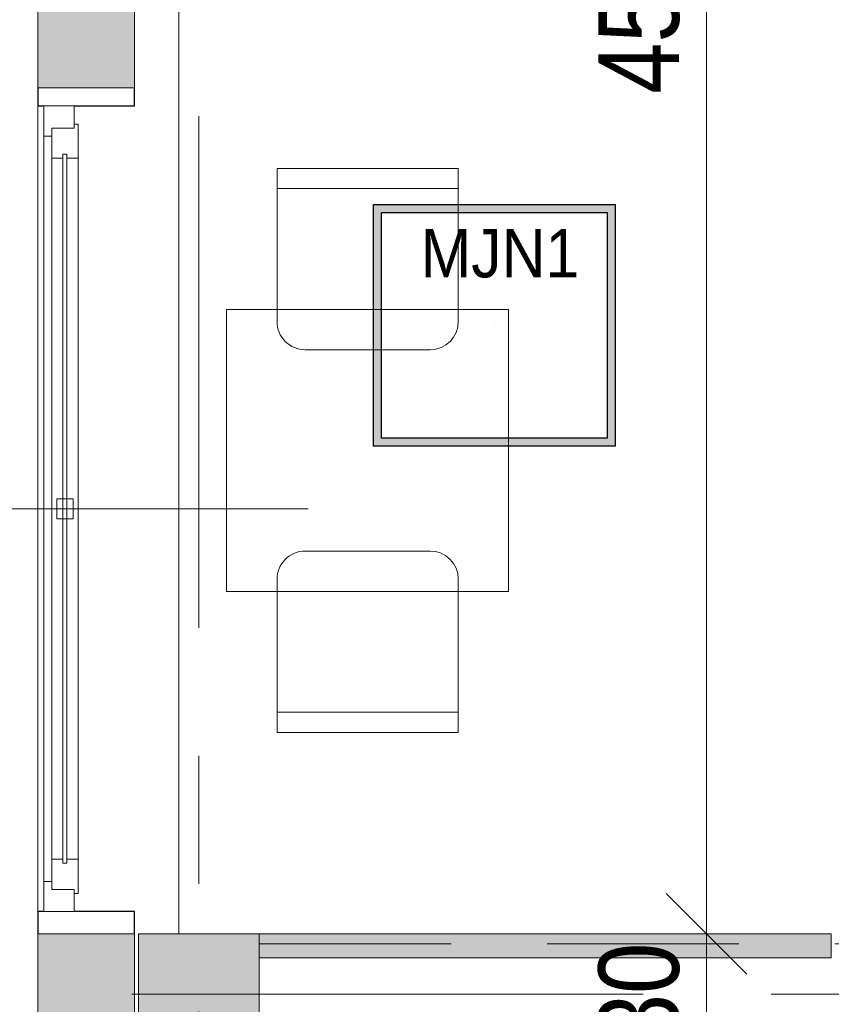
# Model space of a CAD drawing. Header units: centimetres. Extents: x -1631 to 21770, y -8842 to 3590.
# Tile 9 of 142: x -1257 to -1056, y 886 to 1130. Entities that reach past the tile are written whole.
import ezdxf

# ---------------------------------------------------------------- set-up
doc = ezdxf.new("R2010")
doc.units = ezdxf.units.CM
doc.linetypes.add('Oś', pattern=[222.25, 127, -31.75, 31.75, -31.75])
doc.linetypes.add('Ukryte', pattern=[71.438, 47.625, -23.813])
for name, color, linetype, lineweight in [('A-ANNO-DIMS', 211, 'Continuous', 13), ('A-ANNO-DIMS-100', 211, 'Continuous', 13), ('A-DETL-HDLN', 90, 'Ukryte', 9), ('A-GLAZ', 151, 'Continuous', 13), ('A-GLAZ-IDEN', 152, 'Continuous', 13), ('A-WALL', 113, 'Continuous', 13), ('A-WALL-PATT', 111, 'Continuous', 13), ('I-FURN', 30, 'Continuous', 9), ('S-COLS', 52, 'Continuous', 13), ('S-GRID', 1, 'Continuous', 13)]:
    doc.layers.add(name, color=color, linetype=linetype, lineweight=lineweight)
doc.layers.add('E_oprawy', color=12, linetype='Continuous')
doc.styles.add('Arial', font='arial.ttf', dxfattribs={"width": 0.9, "height": 18})
doc.styles.add('Arial Narrow_5', font='ARIALN.TTF', dxfattribs={"height": 20})
doc.styles.add('Arial_13', font='arial.ttf', dxfattribs={"height": 0.2})
doc.dimstyles.new('Diagonal_1_100__0__wewnętrzne', dxfattribs={"dimscale": 30.48, "dimtxt": 20.468619, "dimasz": 0.656168, "dimexe": 0.164042, "dimexo": 0.0625, "dimgap": 0.032808, "dimtad": 1, "dimdec": 0, "dimdsep": 46, "dimtxsty": 'Arial Narrow_5', "dimblk1": 'OBLIQUE', "dimblk2": 'OBLIQUE', "dimsah": 1, "dimcen": 0.09, "dimazin": 0, "dimtfac": 1, "dimtdec": 4, "dimtix": 1, "dimtmove": 0, "dimatfit": 3, "dimfxl": 0, "dimtvp": 1, "dimtolj": 1, "dimtzin": 0, "dimarcsym": 0})

# ---------------------------------------------------------------- blocks, each defined once
blk = doc.blocks.new('M_Concrete-Square-Column - 300 x 300mm-1795931-6_piętro IV __13_80 m_ - stan projektowany')
at = {"layer": 'S-COLS', "lineweight": 9}
blk.add_hatch(color=254, dxfattribs=at).paths.add_polyline_path([(15, -15), (15, 15), (-15, 15), (-15, -15)], flags=0)
for p, q in [((15, 15), (-15, 15)), ((-15, 15), (-15, -15)), ((15, -15), (15, 15)), ((-15, -15), (15, -15))]:
    blk.add_line(p, q, dxfattribs=at)
blk = doc.blocks.new('Blat - Blat-1285996-6_piętro IV __13_80 m_ - stan projektowany')
at = {"layer": 'I-FURN'}
for p, q in [((0, 0), (70, 0)), ((0, -70), (0, 0)), ((70, 0), (70, -70)), ((70, -70), (0, -70))]:
    blk.add_line(p, q, dxfattribs=at)
blk = doc.blocks.new('krzesło - krzesło-1270919-6_piętro IV __13_80 m_ - stan projektowany')
at = {"layer": 'I-FURN'}
for p, q in [((-15.5, 22.5), (15.5, 22.5)), ((-22.5, -22.5), (-22.5, 15.5)), ((22.5, 15.5), (22.5, -22.5)), ((22.5, -17.5), (-22.5, -17.5)), ((22.5, -22.5), (-22.5, -22.5))]:
    blk.add_line(p, q, dxfattribs=at)
for centre, start, end in [((-15.5, 15.5), 90, 180), ((15.5, 15.5), 360, 90)]:
    blk.add_arc(centre, 7, start, end, dxfattribs=at)
blk = doc.blocks.new('krzesło - krzesło-823058-6_piętro IV __13_80 m_ - stan projektowany')
at = {"layer": 'I-FURN'}
for p, q in [((-22.5, 22.5), (-22.5, -15.5)), ((22.5, 22.5), (-22.5, 22.5)), ((22.5, -15.5), (22.5, 22.5)), ((22.5, 17.5), (-22.5, 17.5)), ((-15.5, -22.5), (15.5, -22.5))]:
    blk.add_line(p, q, dxfattribs=at)
for centre, start, end in [((-15.5, -15.5), 180, 270), ((15.5, -15.5), 270, 0)]:
    blk.add_arc(centre, 7, start, end, dxfattribs=at)
blk = doc.blocks.new('Okno - automatyczna etykieta - 200x165 _projektowane_-2617392-6_piętro IV __13_80 m_ - stan projektowany')
at = {"layer": 'A-GLAZ'}
for p, q in [((-92.5, 10.5), (-100, 10.5)), ((-100, 10.5), (-100, 3)), ((-100, 10.5), (100, 10.5)), ((-92.5, 8.5), (-92.5, 10.5)), ((92.5, 10.5), (-92.5, 10.5)), ((100, 10.5), (92.5, 10.5)), ((92.5, 10.5), (92.5, 8.5)), ((100, 3), (100, 10.5)), ((-87, 8.5), (-94.5, 8.5)), ((-94.5, 8.5), (-94.5, 3)), ((-94.5, 3), (-94.5, 8.5)), ((-94.5, 8.5), (-92.5, 8.5)), ((-87, 5.75), (-87, 8.5)), ((87, 8.5), (-87, 8.5)), ((94.5, 8.5), (87, 8.5)), ((87, 8.5), (87, 5.75)), ((92.5, 8.5), (94.5, 8.5)), ((94.5, 3), (94.5, 8.5)), ((94.5, 8.5), (94.5, 3)), ((88, 5.75), (-88, 5.75)), ((-88, 5.75), (-88, 4.75)), ((-88, 4.75), (-88, 5.75)), ((-88, 5.75), (-87, 5.75)), ((2.5, 7.25), (-2.5, 7.25)), ((-2.5, 7.25), (-2.5, 3.25)), ((2.5, 3.25), (2.5, 7.25)), ((87, 5.75), (88, 5.75)), ((88, 4.75), (88, 5.75)), ((88, 5.75), (88, 4.75)), ((-100, 3), (-94.5, 3)), ((-94.5, 3), (-95.5, 3)), ((-95.5, 3), (-95.5, 2)), ((-88, 4.75), (88, 4.75)), ((-87, 4.75), (-88, 4.75)), ((-87, 2), (-87, 4.75)), ((-2.5, 3.25), (2.5, 3.25)), ((87, 4.75), (87, 2)), ((88, 4.75), (87, 4.75)), ((95.5, 3), (94.5, 3)), ((94.5, 3), (100, 3)), ((95.5, 2), (95.5, 3)), ((-95.5, 2), (-87, 2)), ((87, 2), (-87, 2)), ((87, 2), (95.5, 2))]:
    blk.add_line(p, q, dxfattribs=at)
blk = doc.blocks.new('DIMBLOCK80-6_piętro IV __13_80 m_ - stan projektowany')
at = {"layer": 'A-ANNO-DIMS-100', "transparency": 16777216}
for p, q in [((-1086.6, 903.33), (-1096.6, 913.33)), ((-1091.6, 903.33), (-1081.6, 903.33)), ((-1086.6, 903.33), (-1091.6, 903.33)), ((-1086.6, 873.33), (-1086.6, 903.33)), ((-1086.6, 903.33), (-1076.6, 893.33)), ((-1086.6, 873.33), (-1096.6, 883.33)), ((-1091.6, 873.33), (-1081.6, 873.33)), ((-1086.6, 873.33), (-1091.6, 873.33)), ((-1086.6, 873.33), (-1076.6, 863.33))]:
    blk.add_line(p, q, dxfattribs=at)
at = {"layer": 'A-ANNO-DIMS-100', "color": 0, "transparency": 16777216, "insert": (-1113.45, 875.65), "char_height": 20, "width": 30.4105, "attachment_point": 1, "rotation": 90, "line_spacing_factor": 0.974696, "style": 'Arial Narrow_5'}
blk.add_mtext('30', dxfattribs=at)
blk = doc.blocks.new('_Oblique')
at = {"color": 0, "linetype": 'ByBlock', "lineweight": -2}
blk.add_line((-0.5, -0.5), (0.5, 0.5), dxfattribs=at)
blk = doc.blocks.new('DIMBLOCK81-6_piętro IV __13_80 m_ - stan projektowany')
at = {"layer": 'A-ANNO-DIMS-100', "transparency": 16777216}
for p, q in [((-1086.6, 1358.33), (-1096.6, 1368.33)), ((-1091.6, 1358.33), (-1081.6, 1358.33)), ((-1086.6, 1358.33), (-1091.6, 1358.33)), ((-1086.6, 903.33), (-1086.6, 1358.33)), ((-1086.6, 1358.33), (-1076.6, 1348.33)), ((-1086.6, 903.33), (-1096.6, 913.33)), ((-1091.6, 903.33), (-1081.6, 903.33)), ((-1086.6, 903.33), (-1091.6, 903.33)), ((-1086.6, 903.33), (-1076.6, 893.33))]:
    blk.add_line(p, q, dxfattribs=at)
at = {"layer": 'A-ANNO-DIMS-100', "color": 0, "transparency": 16777216, "insert": (-1113.45, 1111.82), "char_height": 20, "width": 45.6158, "attachment_point": 1, "rotation": 90, "line_spacing_factor": 0.974696, "style": 'Arial Narrow_5'}
blk.add_mtext('455', dxfattribs=at)
blk = doc.blocks.new('Okno_LD_typ 100 - metka _ wys_parapetu-2491833-6_piętro IV __13_80 m_ - stan projektowany')
at = {"layer": 'A-GLAZ-IDEN'}
blk.add_line((0, 1.8925), (0, -0.3919), dxfattribs=at)
blk.add_circle((0, -0.0919), 0.3, dxfattribs=at)
at = {"layer": 'A-GLAZ-IDEN', "insert": (0.4711, 0.6634), "char_height": 0.2, "width": 0.48783, "attachment_point": 3, "rotation": 90, "line_spacing_factor": 0.936439, "style": 'Arial_13', "bg_fill": 3, "box_fill_scale": 1.25, "bg_fill_color": 256, "bg_fill_true_color": 13158600, "bg_fill_transparency": 0}
blk.add_mtext('\\pxqr,t6.35,12.7,19.05,25.4,31.75,38.1,44.45,50.8,57.15,63.5,69.85,76.2,82.55,88.9,95.25,101.6,107.95,114.3,120.65,127,133.35,139.7,146.05,152.4,158.75,165.1,171.45,177.8,184.15,190.5,196.85,203.2;{hp= }', dxfattribs=at)
blk = doc.blocks.new('MJN1')
at = {"layer": 'E_oprawy', "linetype": 'ByBlock'}
h = blk.add_hatch(color=256, dxfattribs=at)
h.paths.add_polyline_path([(-30, -30), (-30, 30), (30, 30), (30, -30)])
h.paths.add_polyline_path([(-28, -28), (-28, 28), (28, 28), (28, -28)], flags=16)
for points in [[(-30, -30), (-30, 30), (30, 30), (30, -30)], [(-28, -28), (-28, 28), (28, 28), (28, -28)]]:
    blk.add_lwpolyline(points, close=True, dxfattribs=at)
blk.add_circle((0, 0), 0.0000001, dxfattribs=at)
at = {"layer": 'E_oprawy', "color": 4, "style": 'Arial', "width": 0.9}
blk.add_text('MJN1', height=12, dxfattribs=at).set_placement((-18.29, 11.9))

msp = doc.modelspace()

# ---------------------------------------------------------------- hatches: boundary and pattern name
at = {"layer": 'A-WALL-PATT'}
h = msp.add_hatch(color=9, dxfattribs=at)
h.paths.add_polyline_path([(-1228.62, 393.33), (-1228.62, 423.33), (-1252.62, 423.33), (-1252.62, 393.33)], flags=0)
h.paths.add_polyline_path([(-1252.62, 633.33), (-1228.62, 633.33), (-1228.62, 663.33), (-1252.62, 663.33), (-1252.62, 649.83)], flags=0)
h.paths.add_polyline_path([(-1252.62, 873.33), (-1228.62, 873.33), (-1228.62, 903.33), (-1252.62, 903.33), (-1252.62, 880.58)], flags=0)
h.paths.add_polyline_path([(-1228.62, 1113.33), (-1228.62, 1143.33), (-1252.62, 1143.33), (-1252.62, 1113.33)], flags=0)
h.paths.add_polyline_path([(-1228.62, 1353.33), (-1228.62, 1383.33), (-1252.62, 1383.33), (-1252.62, 1353.33)], flags=0)
msp.add_hatch(color=9, dxfattribs=at).paths.add_polyline_path([(-1197.62, 897.33), (-1055.62, 897.33), (-1055.62, 903.33), (-1197.62, 903.33)], flags=0)

# ---------------------------------------------------------------- linework, layer by layer
at = {"layer": 'A-DETL-HDLN'}
msp.add_line((-1197.62, 900.83), (1172.38, 900.83), dxfattribs=at)
at = {"layer": 'A-WALL', "lineweight": 9}
for p, q in [((-1217.62, 1353.33), (-1217.62, 903.33)), ((-1252.62, 1143.33), (-1252.62, 1113.33)), ((-1228.62, 1113.33), (-1228.62, 1143.33)), ((-1252.62, 908.83), (-1252.62, 1108.83)), ((-1252.62, 903.33), (-1252.62, 873.33)), ((-1228.62, 873.33), (-1228.62, 903.33)), ((-1055.62, 903.33), (-1197.62, 903.33)), ((-1197.62, 897.33), (-1055.62, 897.33))]:
    msp.add_line(p, q, dxfattribs=at)
at = {"layer": 'A-WALL'}
for p, q in [((-1252.62, 1113.33), (-1228.62, 1113.33)), ((-1228.62, 903.33), (-1252.62, 903.33)), ((-1055.62, 897.33), (-1055.62, 903.33))]:
    msp.add_line(p, q, dxfattribs=at)
at = {"layer": 'A-WALL', "color": 7, "lineweight": 25}
for p, q in [((-1252.62, 1113.33), (-1252.62, 1108.83)), ((-1228.62, 1108.83), (-1228.62, 1113.33)), ((-1252.62, 1108.83), (-1251.12, 1108.83)), ((-1243.62, 1108.83), (-1228.62, 1108.83)), ((-1251.12, 908.83), (-1252.62, 908.83)), ((-1252.62, 908.83), (-1252.62, 903.33)), ((-1228.62, 908.83), (-1243.62, 908.83)), ((-1228.62, 903.33), (-1228.62, 908.83))]:
    msp.add_line(p, q, dxfattribs=at)
at = {"layer": 'S-GRID', "linetype": 'Oś'}
for p, q in [((-1212.62, 2884.27), (-1212.62, 27.13)), ((1342.46, 888.33), (-1368.76, 888.33))]:
    msp.add_line(p, q, dxfattribs=at)

# ---------------------------------------------------------------- block references
at = {"layer": 'A-GLAZ', "rotation": 89.9999999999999}
msp.add_blockref('Okno - automatyczna etykieta - 200x165 _projektowane_-2617392-6_piętro IV __13_80 m_ - stan projektowany', (-1240.62, 1008.83), dxfattribs=at)
at = {"layer": 'E_oprawy'}
msp.add_blockref('MJN1', (-1139.29, 1054.36), dxfattribs=at)
at = {"layer": 'I-FURN', "rotation": 180}
for name, p in [('krzesło - krzesło-1270919-6_piętro IV __13_80 m_ - stan projektowany', (-1170.73, 1070.83)), ('Blat - Blat-1285996-6_piętro IV __13_80 m_ - stan projektowany', (-1135.73, 988.33)), ('krzesło - krzesło-823058-6_piętro IV __13_80 m_ - stan projektowany', (-1170.73, 975.83))]:
    msp.add_blockref(name, p, dxfattribs=at)
at = {"layer": 'S-COLS', "lineweight": 9}
msp.add_blockref('M_Concrete-Square-Column - 300 x 300mm-1795931-6_piętro IV __13_80 m_ - stan projektowany', (-1212.62, 888.33), dxfattribs=at)

# ---------------------------------------------------------------- dimensions: what is measured, and where the dimension line sits
at = {"layer": 'A-ANNO-DIMS'}
for base, p1, p2, override, picture, middle in [((-1086.6, 1358.33), (-1091.6, 903.33), (-1091.6, 1358.33), {"dimpost": '<>', "dimfxl": 455}, 'DIMBLOCK81-6_piętro IV __13_80 m_ - stan projektowany', (-1097.77, 1130.83)), ((-1086.6, 903.33), (-1091.6, 873.33), (-1091.6, 903.33), {"dimpost": '<>', "dimfxl": 30}, 'DIMBLOCK80-6_piętro IV __13_80 m_ - stan projektowany', (-1097.81, 888.33))]:
    dim = msp.add_linear_dim(base=base, p1=p1, p2=p2, angle=90, dimstyle='Diagonal_1_100__0__wewnętrzne', override=override, dxfattribs=at)
    dim.commit()
    dim.dimension.update_dxf_attribs({"geometry": picture, "text_midpoint": middle})

# ---------------------------------------------------------------- next in the draw order: block references
at = {"layer": 'A-GLAZ-IDEN', "xscale": 99.99999999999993, "yscale": 99.99999999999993, "zscale": 99.99999999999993, "rotation": 270.0000000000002}
msp.add_blockref('Okno_LD_typ 100 - metka _ wys_parapetu-2491833-6_piętro IV __13_80 m_ - stan projektowany', (-1374.73, 1008.83), dxfattribs=at)

doc.saveas('drawing.dxf')
